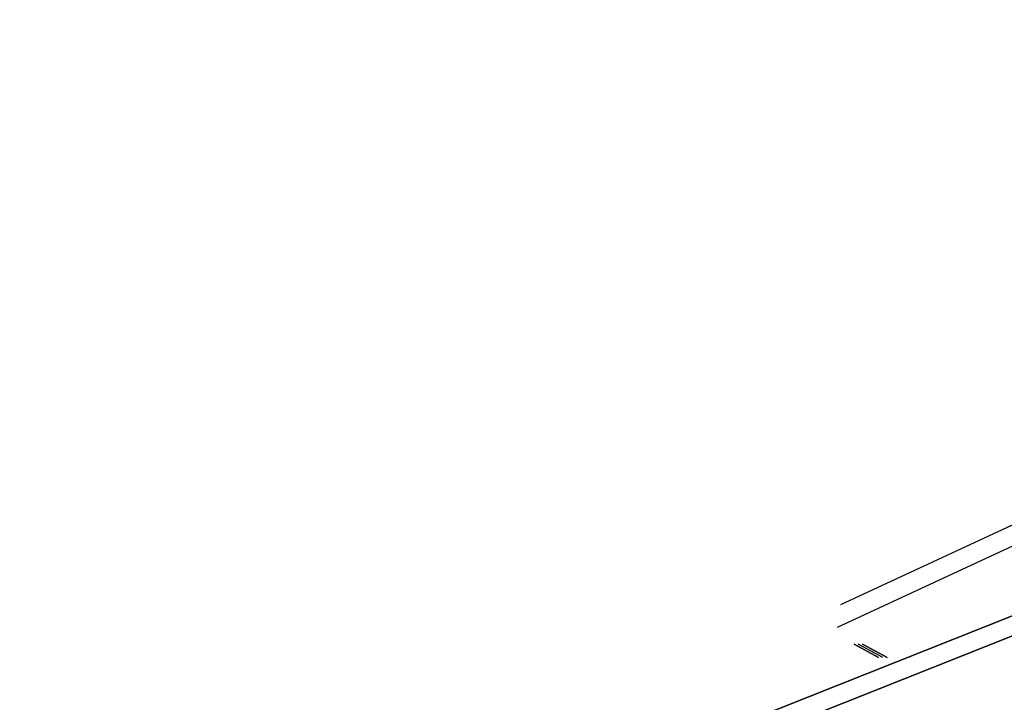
# Model space of a CAD drawing. Header units: millimetres. Extents: x -1030 to 192, y -442 to 180.
# Tile 219 of 256: x 27 to 103, y 117 to 169. Entities that reach past the tile are written whole.
import ezdxf

# ---------------------------------------------------------------- set-up
doc = ezdxf.new("R2010")
doc.units = ezdxf.units.MM
doc.header["$MEASUREMENT"] = 0
doc.layers.add('OVIDIO 120x60x72h', color=7, linetype='Continuous')

msp = doc.modelspace()

# ---------------------------------------------------------------- linework, layer by layer
at = {"layer": 'OVIDIO 120x60x72h', "extrusion": (0, 1, 0)}
for points in [[(-165.568, 755.538), (419.111, 755.538)], [(419.111, 753.289), (-165.189, 753.289)], [(-165.189, 753.289), (419.111, 753.289)], [(-165.57, 755.193), (419.111, 755.193)], [(-165.568, 755.578), (419.111, 755.578)], [(419.111, 757.078), (-165.568, 757.078)], [(419.111, 755.578), (-165.568, 755.578)], [(-165.568, 757.078), (419.111, 757.078)], [(419.111, 733.875), (-92.913, 733.875)], [(419.111, 735.216), (-92.913, 735.216)]]:
    msp.add_lwpolyline(points, dxfattribs=at)
at = {"layer": 'OVIDIO 120x60x72h', "extrusion": (-0.202852, -0.108979, 0.973126)}
for points in [[(-69.616, 231.68), (-69.616, 392.336)], [(-69.616, 392.336), (-69.616, 231.68)], [(-69.321, 392.336), (-69.321, 231.68)], [(-69.025, 392.336), (-69.025, 231.68)], [(-69.025, 231.68), (-69.025, 392.336)]]:
    msp.add_lwpolyline(points, dxfattribs=at)
at = {"layer": 'OVIDIO 120x60x72h', "extrusion": (-7.53877e-07, 1, 0)}
for points in [[(419.111, 754.632), (-165.189, 754.631)], [(-165.189, 754.631), (419.111, 754.632)]]:
    msp.add_lwpolyline(points, dxfattribs=at)
at = {"layer": 'OVIDIO 120x60x72h', "extrusion": (-0.235702, -0.235702, 0.942809)}
for points in [[(6.513, 365.663), (6.513, 474.74)], [(7.461, 474.74), (7.461, 365.663)], [(9.359, 365.663), (9.359, 474.74)], [(10.307, 474.74), (10.307, 365.663)], [(8.134, 459.241), (8.134, 353.833)], [(8.067, 455.461), (8.067, 350.921)]]:
    msp.add_lwpolyline(points, dxfattribs=at)
at = {"layer": 'OVIDIO 120x60x72h', "extrusion": (-0.202866, -0.108989, 0.973122)}
for points in [[(-68.615, 318.348), (-68.615, 375.729)], [(-68.615, 375.729), (-68.615, 318.348)], [(-67.902, 318.348), (-67.902, 375.729)], [(-70.412, 308.677), (-70.412, 318.247)], [(-68.986, 318.247), (-68.986, 308.677)], [(-68.615, 251.195), (-68.615, 308.576)], [(-68.615, 308.576), (-68.615, 251.195)], [(-67.902, 251.195), (-67.902, 308.576)], [(-67.189, 251.195), (-67.189, 308.576)], [(-67.189, 308.576), (-67.189, 251.195)]]:
    msp.add_lwpolyline(points, dxfattribs=at)
at = {"layer": 'OVIDIO 120x60x72h', "extrusion": (-0.202867, -0.108989, 0.973122)}
for points in [[(-67.189, 318.348), (-67.189, 375.729)], [(-67.189, 375.729), (-67.189, 318.348)]]:
    msp.add_lwpolyline(points, dxfattribs=at)
at = {"layer": 'OVIDIO 120x60x72h', "extrusion": (-0.046296, -0.021464, 0.998697)}
for points in [[(-74.483, 134.382), (-74.483, 234.893)], [(-72.997, 133.413), (-72.997, 234.718)]]:
    msp.add_lwpolyline(points, dxfattribs=at)
at = {"layer": 'OVIDIO 120x60x72h', "extrusion": (0.058152, 0.986824, -0.150988)}
for points in [[(-92.106, 754.248), (-94.211, 748.853)], [(-94.211, 748.853), (-92.106, 754.248)], [(-92.434, 754.376), (-94.539, 748.981)], [(-92.762, 754.504), (-94.867, 749.109)], [(-94.867, 749.109), (-92.762, 754.504)]]:
    msp.add_lwpolyline(points, dxfattribs=at)
at = {"layer": 'OVIDIO 120x60x72h', "extrusion": (-0.12261, 0.276089, 0.953279)}
for points in [[(-145.805, 146.296), (-145.805, 147.796)], [(-146.554, 147.796), (-146.554, 146.296)], [(-147.302, 147.796), (-147.302, 146.296)], [(-147.302, 146.296), (-147.302, 147.796)], [(-136.519, 147.796), (-136.519, 146.296)], [(-137.169, 147.796), (-137.169, 146.296)], [(-137.819, 147.796), (-137.819, 146.296)], [(-137.819, 146.296), (-137.819, 147.796)]]:
    msp.add_lwpolyline(points, dxfattribs=at)
at = {"layer": 'OVIDIO 120x60x72h', "extrusion": (0.114881, 0.045678, 0.992329)}
for points in [[(74.681, 28.584), (74.681, -80.33)], [(73.994, 28.585), (73.994, -80.33)], [(72.85, -77.618), (72.85, 29.238)], [(72.85, 29.238), (72.85, -77.618)], [(72.393, 29.238), (72.393, -77.618)], [(72.393, -77.618), (72.393, 29.238)]]:
    msp.add_lwpolyline(points, dxfattribs=at)
at = {"layer": 'OVIDIO 120x60x72h', "extrusion": (0.985209, 0.044172, 0.165566)}
for points in [[(117.739, 679.528), (126.935, 713.489)], [(116.407, 679.889), (125.604, 713.849)]]:
    msp.add_lwpolyline(points, dxfattribs=at)
at = {"layer": 'OVIDIO 120x60x72h', "extrusion": (1, 0, 0)}
msp.add_lwpolyline([(130.106, 736.134), (130.777, 734.792)], dxfattribs=at)
at = {"layer": 'OVIDIO 120x60x72h', "extrusion": (0.058701, 0.984053, -0.167909)}
for points in [[(-86.017, 746.14), (-84.078, 751.597)], [(-84.078, 751.597), (-86.017, 746.14)], [(-86.346, 746.257), (-84.407, 751.714)], [(-86.674, 746.374), (-84.736, 751.83)], [(-84.736, 751.83), (-86.674, 746.374)]]:
    msp.add_lwpolyline(points, dxfattribs=at)
at = {"layer": 'OVIDIO 120x60x72h'}
for points in [[(129.21, 133.339, 703.341), (128.518, 133.064, 703.434), (29.172, 93.563, 716.753)], [(29.172, 93.563, 716.753), (128.518, 133.064, 703.434), (129.21, 133.339, 703.341)], [(129.79, 132.032, 703.794), (129.099, 131.757, 703.887), (29.753, 92.256, 717.206)], [(29.753, 92.256, 717.206), (129.099, 131.757, 703.887), (129.79, 132.032, 703.794)]]:
    msp.add_polyline3d(points, dxfattribs=at)

doc.saveas('drawing.dxf')
